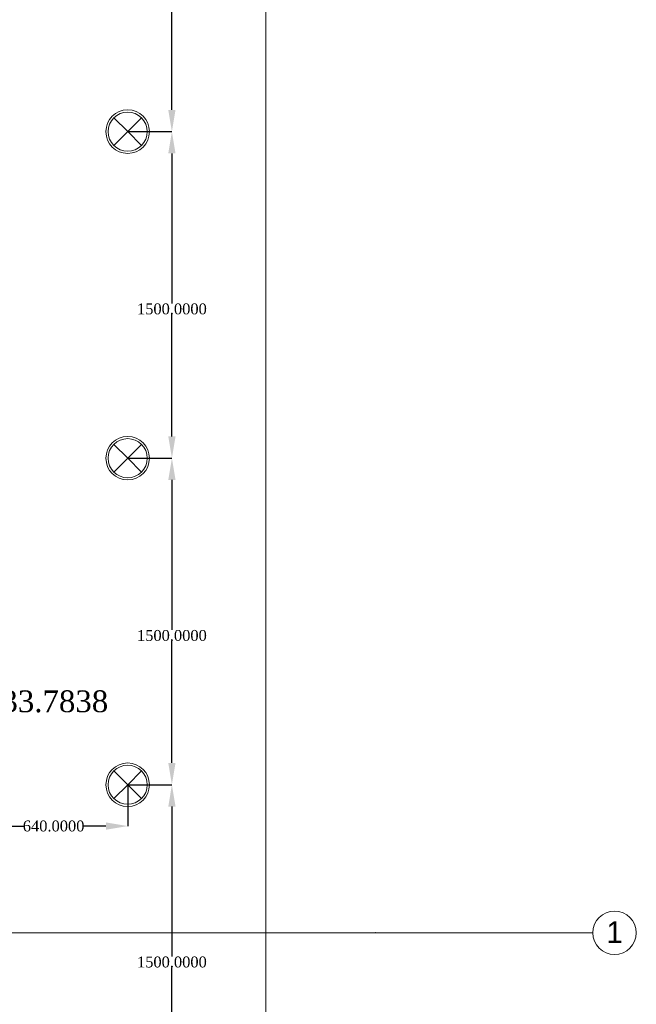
# Model space of a CAD drawing. Header units: inches. Extents: x -78787 to 29484, y -9517 to 23232.
# Tile 207 of 256: x 26650 to 29484, y -6685 to -2162. Entities that reach past the tile are written whole.
import ezdxf
from ezdxf.enums import TextEntityAlignment as Align

# ---------------------------------------------------------------- set-up
doc = ezdxf.new("R2010")
doc.units = ezdxf.units.IN
doc.header["$MEASUREMENT"] = 0
for name, color, linetype in [('- განათება', 7, 'Continuous'), ('- საშტეფცელო როზეტები', 7, 'Continuous'), ('Structural - Grid', 7, 'Continuous')]:
    doc.layers.add(name, color=color, linetype=linetype)
doc.layers.add('New_2D Drafting - General_Pen_No__2', color=8, linetype='Continuous', lineweight=15)
doc.layers.add('New_Interior - Lamp_Pen_No__20', color=1, linetype='Continuous', lineweight=0)
doc.layers.add('Structural - Grid_Pen_No__81', color=7, linetype='Continuous', lineweight=20, true_color=0x6a6a6a)
doc.styles.add('GENERATED_STYLE_2', font='txt')
doc.styles.get("Standard").update_dxf_attribs({"font": 'arial.ttf'})
doc.dimstyles.get("Standard").update_dxf_attribs({"dimtxt": 0.18, "dimasz": 0.18, "dimexe": 0.18, "dimexo": 0.0625, "dimgap": 0.09, "dimtad": 0, "dimtih": 1, "dimtoh": 1, "dimdec": 4, "dimzin": 0, "dimdsep": 46, "dimtxsty": 'Standard', "dimcen": 0.09, "dimadec": 0, "dimazin": 0, "dimtfac": 1, "dimtdec": 4, "dimtofl": 0, "dimtmove": 0, "dimatfit": 3, "dimfxl": 1, "dimtolj": 1, "dimtzin": 0, "dimarcsym": 0})

# ---------------------------------------------------------------- blocks, each defined once
blk = doc.blocks.new('Standard grid marker')
at = {"layer": 'Structural - Grid_Pen_No__81', "color": 251, "linetype": 'Continuous', "lineweight": 20, "true_color": 0x6a6a6a}
for q in [(0, 0), (51328.1, 0)]:
    blk.add_line((1000, 0), q, dxfattribs=at)
blk.add_circle((-100, 0), 100, dxfattribs=at)
blk.add_point((1000, 0), dxfattribs=at)
blk.add_point((1000, 0), dxfattribs=at)
at = {"layer": 'Structural - Grid_Pen_No__81', "color": 251, "lineweight": 20, "true_color": 0x6a6a6a, "style": 'GENERATED_STYLE_2'}
for tag, p in [('AC_MarkerText_1_0', (-100, -144)), ('AC_MarkerText_1_1', (52428.1, -144))]:
    blk.add_attdef(tag, text='', height=100, rotation=180, dxfattribs=at).set_placement(p, align=Align.TOP_CENTER)
blk = doc.blocks.new('Recessed Spot_2')
at = {"layer": 'New_Interior - Lamp_Pen_No__20', "color": 1, "linetype": 'Continuous', "lineweight": 0}
for q in [(-63.6, 63.6), (63.6, 63.6), (-63.6, -63.6), (63.6, -63.6)]:
    blk.add_line((0, 0), q, dxfattribs=at)
at = {"layer": 'New_Interior - Lamp_Pen_No__20', "color": 1, "linetype": 'Continuous', "lineweight": 0, "flags": 128}
blk.add_lwpolyline([(100, 0, 1), (-100, 0, 1)], format="xyb", close=True, dxfattribs=at)
at = {"layer": 'New_Interior - Lamp_Pen_No__20', "color": 1, "linetype": 'Continuous', "lineweight": 0}
blk.add_circle((0, 0), 90, dxfattribs=at)
blk = doc.blocks.new('*D1082')
at = {"layer": '- განათება', "color": 0, "lineweight": -2, "transparency": 16777216}
for p, q in [((26505.9, -6531.6), (26472.8, -6531.6)), ((26473, -6631.6), (26473, -6850.3)), ((26473, -7076.6), (26473, -6901.7)), ((27145.9, -7176.6), (26472.8, -7176.6))]:
    blk.add_line(p, q, dxfattribs=at)
at = {"layer": '- განათება', "color": 0, "transparency": 16777216}
for points in [[(26456.3, -6631.6), (26489.7, -6631.6), (26473, -6531.6)], [(26456.3, -7076.6), (26489.7, -7076.6), (26473, -7176.6)]]:
    blk.add_solid(points, dxfattribs=at)
at = {"layer": 'Defpoints', "color": 0, "transparency": 16777216}
for p in [(26505.9, -6531.6), (26473, -7176.6), (27145.9, -7176.6)]:
    blk.add_point(p, dxfattribs=at)
at = {"layer": '- განათება', "color": 0, "transparency": 16777216, "insert": (26473, -6876), "char_height": 50, "attachment_point": 5}
blk.add_mtext('\\A1;{\\fSylfaen|b0|i0|c0|p18;644.9258}', dxfattribs=at)
blk = doc.blocks.new('*D1087')
at = {"layer": '- განათება', "color": 0, "lineweight": -2, "transparency": 16777216}
for p, q in [((27146, -5676.6), (27349.4, -5676.6)), ((27349.2, -5776.6), (27349.2, -6465.6)), ((27349.2, -7076.6), (27349.2, -6516.9)), ((27146, -7176.6), (27349.4, -7176.6))]:
    blk.add_line(p, q, dxfattribs=at)
at = {"layer": '- განათება', "color": 0, "transparency": 16777216}
for points in [[(27332.6, -5776.6), (27365.9, -5776.6), (27349.2, -5676.6)], [(27332.6, -7076.6), (27365.9, -7076.6), (27349.2, -7176.6)]]:
    blk.add_solid(points, dxfattribs=at)
at = {"layer": 'Defpoints', "color": 0, "transparency": 16777216}
for p in [(27145.9, -5676.6), (27349.2, -5676.6), (27145.9, -7176.6)]:
    blk.add_point(p, dxfattribs=at)
at = {"layer": '- განათება', "color": 0, "transparency": 16777216, "insert": (27349.2, -6491.3), "char_height": 50, "attachment_point": 5}
blk.add_mtext('\\A1;{\\fSylfaen|b0|i0|c0|p18;1500.0000}', dxfattribs=at)
blk = doc.blocks.new('*D1088')
at = {"layer": '- განათება', "color": 0, "lineweight": -2, "transparency": 16777216}
for p, q in [((26505.9, -5598.3), (26505.9, -5866.7)), ((27145.9, -5676.6), (27145.9, -5866.7)), ((26605.9, -5866.5), (26671.6, -5866.5)), ((27045.9, -5866.5), (26939.4, -5866.5))]:
    blk.add_line(p, q, dxfattribs=at)
at = {"layer": '- განათება', "color": 0, "transparency": 16777216}
for points in [[(26605.9, -5849.8), (26605.9, -5883.2), (26505.9, -5866.5)], [(27045.9, -5849.8), (27045.9, -5883.2), (27145.9, -5866.5)]]:
    blk.add_solid(points, dxfattribs=at)
at = {"layer": 'Defpoints', "color": 0, "transparency": 16777216}
for p in [(26505.9, -5598.2), (27145.9, -5676.6), (27145.9, -5866.5)]:
    blk.add_point(p, dxfattribs=at)
at = {"layer": '- განათება', "color": 0, "transparency": 16777216, "insert": (26805.5, -5866.5), "char_height": 50, "attachment_point": 5}
blk.add_mtext('\\A1;{\\fSylfaen|b0|i0|c0|p18;640.0000}', dxfattribs=at)
blk = doc.blocks.new('*D1089')
at = {"layer": '- განათება', "color": 0, "lineweight": -2, "transparency": 16777216}
for p, q in [((27146, -4176.6), (27349.4, -4176.6)), ((27349.2, -4276.6), (27349.2, -4965.6)), ((27349.2, -5576.6), (27349.2, -5016.9)), ((27146, -5676.6), (27349.4, -5676.6))]:
    blk.add_line(p, q, dxfattribs=at)
at = {"layer": '- განათება', "color": 0, "transparency": 16777216}
for points in [[(27332.6, -4276.6), (27365.9, -4276.6), (27349.2, -4176.6)], [(27332.6, -5576.6), (27365.9, -5576.6), (27349.2, -5676.6)]]:
    blk.add_solid(points, dxfattribs=at)
at = {"layer": 'Defpoints', "color": 0, "transparency": 16777216}
for p in [(27145.9, -4176.6), (27349.2, -4176.6), (27145.9, -5676.6)]:
    blk.add_point(p, dxfattribs=at)
at = {"layer": '- განათება', "color": 0, "transparency": 16777216, "insert": (27349.2, -4991.3), "char_height": 50, "attachment_point": 5}
blk.add_mtext('\\A1;{\\fSylfaen|b0|i0|c0|p18;1500.0000}', dxfattribs=at)
blk = doc.blocks.new('*D1090')
at = {"layer": '- განათება', "color": 0, "lineweight": -2, "transparency": 16777216}
for p, q in [((27146, -2676.6), (27349.4, -2676.6)), ((27349.2, -2776.6), (27349.2, -3465.6)), ((27349.2, -4076.6), (27349.2, -3516.9)), ((27146, -4176.6), (27349.4, -4176.6))]:
    blk.add_line(p, q, dxfattribs=at)
at = {"layer": '- განათება', "color": 0, "transparency": 16777216}
for points in [[(27332.6, -2776.6), (27365.9, -2776.6), (27349.2, -2676.6)], [(27332.6, -4076.6), (27365.9, -4076.6), (27349.2, -4176.6)]]:
    blk.add_solid(points, dxfattribs=at)
at = {"layer": 'Defpoints', "color": 0, "transparency": 16777216}
for p in [(27145.9, -2676.6), (27349.2, -2676.6), (27145.9, -4176.6)]:
    blk.add_point(p, dxfattribs=at)
at = {"layer": '- განათება', "color": 0, "transparency": 16777216, "insert": (27349.2, -3491.3), "char_height": 50, "attachment_point": 5}
blk.add_mtext('\\A1;{\\fSylfaen|b0|i0|c0|p18;1500.0000}', dxfattribs=at)
blk = doc.blocks.new('*D1091')
at = {"layer": '- განათება', "color": 0, "lineweight": -2, "transparency": 16777216}
for p, q in [((27146, -1176.6), (27349.4, -1176.6)), ((27349.2, -1276.6), (27349.2, -1965.6)), ((27349.2, -2576.6), (27349.2, -2016.9)), ((27146, -2676.6), (27349.4, -2676.6))]:
    blk.add_line(p, q, dxfattribs=at)
at = {"layer": '- განათება', "color": 0, "transparency": 16777216}
for points in [[(27332.6, -1276.6), (27365.9, -1276.6), (27349.2, -1176.6)], [(27332.6, -2576.6), (27365.9, -2576.6), (27349.2, -2676.6)]]:
    blk.add_solid(points, dxfattribs=at)
at = {"layer": 'Defpoints', "color": 0, "transparency": 16777216}
for p in [(27145.9, -1176.6), (27349.2, -1176.6), (27145.9, -2676.6)]:
    blk.add_point(p, dxfattribs=at)
at = {"layer": '- განათება', "color": 0, "transparency": 16777216, "insert": (27349.2, -1991.3), "char_height": 50, "attachment_point": 5}
blk.add_mtext('\\A1;{\\fSylfaen|b0|i0|c0|p18;1500.0000}', dxfattribs=at)
blk = doc.blocks.new('*D1318')
at = {"layer": '- საშტეფცელო როზეტები', "color": 0, "lineweight": -2, "transparency": 16777216}
for p, q in [((25572.1, -5616.4), (25572.1, -5294.2)), ((25672.1, -5294.3), (26305.9, -5294.3)), ((26405.9, -6181.6), (26405.9, -5294.2)), ((26405.9, -5294.3), (26505.9, -5294.3))]:
    blk.add_line(p, q, dxfattribs=at)
at = {"layer": '- საშტეფცელო როზეტები', "color": 0, "transparency": 16777216}
for points in [[(25672.1, -5277.7), (25672.1, -5311), (25572.1, -5294.3)], [(26305.9, -5277.7), (26305.9, -5311), (26405.9, -5294.3)]]:
    blk.add_solid(points, dxfattribs=at)
at = {"layer": 'Defpoints', "color": 0, "transparency": 16777216}
for p in [(25572.1, -5294.3), (25572.1, -5616.5), (26405.9, -6181.6)]:
    blk.add_point(p, dxfattribs=at)
at = {"layer": '- საშტეფცელო როზეტები', "color": 0, "transparency": 16777216, "insert": (26773.3, -5294.3), "char_height": 100, "attachment_point": 5}
blk.add_mtext('\\A1;{\\fSylfaen|b0|i0|c0|p18;833.7838}', dxfattribs=at)

msp = doc.modelspace()

# ---------------------------------------------------------------- linework, layer by layer
at = {"layer": 'New_2D Drafting - General_Pen_No__2', "color": 8, "linetype": 'Continuous', "lineweight": 15, "flags": 128}
msp.add_lwpolyline([(27781.76404, -7816.57065), (27781.76404, 17918.35514), (26505.93152, 17918.35514), (26505.93152, -6531.64486), (-21544.06848, -6531.64486), (-21544.06848, -7816.57065)], close=True, dxfattribs=at)

# ---------------------------------------------------------------- block references
at = {"layer": '- განათება', "color": 1, "linetype": 'Continuous', "lineweight": 0, "zscale": 1000, "rotation": 89.99999999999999}
for p in [(27145.93152, -2676.57065), (27145.93152, -4176.57065), (27145.93152, -5676.57065)]:
    msp.add_blockref('Recessed Spot_2', p, dxfattribs=at)
at = {"layer": 'Structural - Grid', "color": 8, "linetype": 'Continuous', "lineweight": 15}
ref = msp.add_blockref('Standard grid marker', (29284.00379, -6356.64486), dxfattribs=dict(at, zscale=1000, rotation=180))
ref.add_attrib('AC_MarkerText_1', '1', dxfattribs={"layer": 'Structural - Grid_Pen_No__81', "color": 251, "lineweight": 20, "true_color": 0x6a6a6a, "height": 100, "rotation": 360, "style": 'GENERATED_STYLE_2'}).set_placement((29384.00379, -6303.66305), align=Align.TOP_CENTER)

# ---------------------------------------------------------------- dimensions: what is measured, and where the dimension line sits
at = {"layer": '- განათება', "color": 1}
for base, p1, p2, angle, picture, middle in [((27349.23818, -1176.57065), (27145.93152, -2676.57065), (27145.93152, -1176.57065), 90, '*D1091', (27349.23818, -1991.2655)), ((27349.23818, -2676.57065), (27145.93152, -4176.57065), (27145.93152, -2676.57065), 90, '*D1090', (27349.23818, -3491.2655)), ((27349.23818, -4176.57065), (27145.93152, -5676.57065), (27145.93152, -4176.57065), 90, '*D1089', (27349.23818, -4991.2655)), ((27349.23818, -5676.57065), (27145.93152, -7176.57065), (27145.93152, -5676.57065), 90, '*D1087', (27349.23818, -6491.2655)), ((26473, -7176.57065), (26505.93152, -6531.64486), (27145.93152, -7176.57065), 270, '*D1082', (26473, -6876))]:
    dim = msp.add_linear_dim(base=base, p1=p1, p2=p2, angle=angle, text='{\\fSylfaen|b0|i0|c0|p18;<>}', dimstyle='Standard', override={"dimtxt": 50, "dimasz": 100}, dxfattribs=at)
    dim.commit()
    dim.dimension.update_dxf_attribs({"geometry": picture, "text_midpoint": middle, "dimtype": 160})
dim = msp.add_linear_dim(base=(27145.93152, -5866.5), p1=(26505.93152, -5598.23211), p2=(27145.93152, -5676.57065), text='{\\fSylfaen|b0|i0|c0|p18;<>}', dimstyle='Standard', override={"dimtxt": 50, "dimasz": 100}, dxfattribs=at)
dim.commit()
dim.dimension.update_dxf_attribs({"geometry": '*D1088', "text_midpoint": (26805.5, -5866.5), "dimtype": 160})
at = {"layer": '- საშტეფცელო როზეტები', "color": 1}
dim = msp.add_linear_dim(base=(25572.14773, -5294.34765), p1=(26405.93152, -6181.64486), p2=(25572.14773, -5616.48555), angle=180, text='{\\fSylfaen|b0|i0|c0|p18;<>}', dimstyle='Standard', override={"dimtxt": 100, "dimasz": 100}, dxfattribs=at)
dim.commit()
dim.dimension.update_dxf_attribs({"geometry": '*D1318', "text_midpoint": (26773.32513, -5294.34765), "dimtype": 160})

doc.saveas('drawing.dxf')
